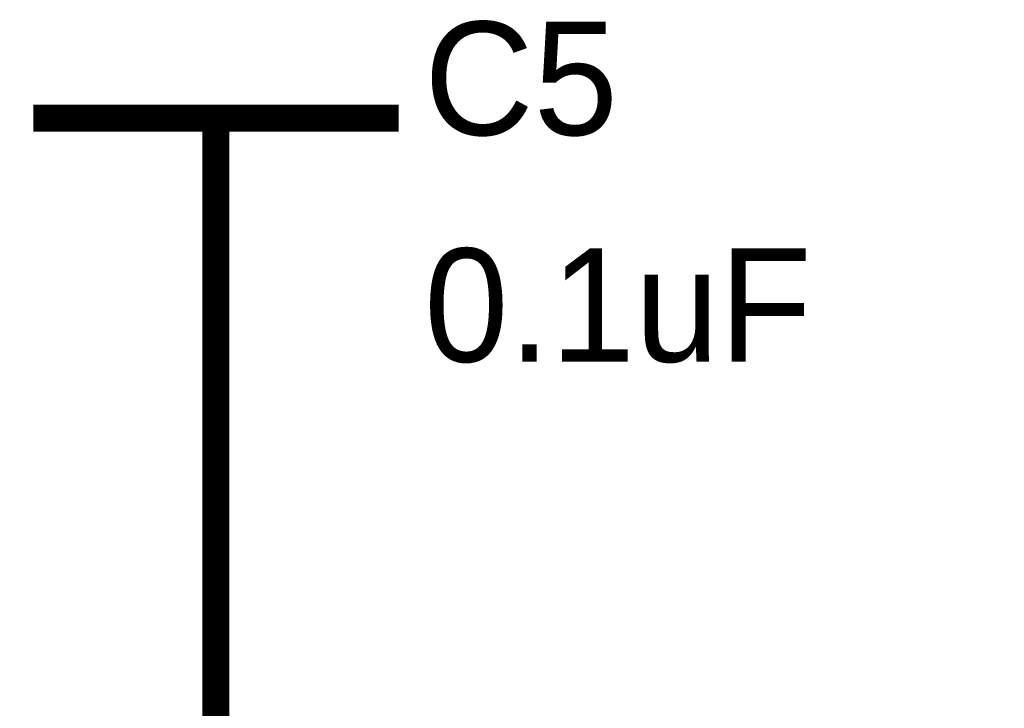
# Model space of a CAD drawing. Header units: inches. Extents: x 0 to 9.5, y -0.01 to 7.51.
# Tile 42 of 59: x 6.86 to 7.29, y 5.68 to 5.98. Entities that reach past the tile are written whole.
import ezdxf

# ---------------------------------------------------------------- set-up
doc = ezdxf.new("R2010")
doc.units = ezdxf.units.IN
doc.header["$MEASUREMENT"] = 0
doc.layers.add('Sheet', color=255, linetype='Continuous')

msp = doc.modelspace()

# ---------------------------------------------------------------- linework, layer by layer
at = {"layer": 'Sheet'}
for points in [[(6.86965, 5.93998, 0.0118, 0.0118, 0), (7.02955, 5.93998, 0.0118, 0.0118, 0)], [(6.9496, 5.93998, 0.0118, 0.0118, 0), (6.9496, 5.83953, 0.0118, 0.0118, 0)], [(6.9496, 5.83953, 0.0118, 0.0118, 0), (6.9496, 5.6498, 0.0118, 0.0118, 0), (7.39894, 5.6498, 0.0118, 0.0118, 0), (7.79932, 5.6498, 0.0118, 0.0118, 0), (8.19908, 5.6498, 0.0118, 0.0118, 0), (8.19908, 5.83953, 0.0118, 0.0118, 0)]]:
    msp.add_lwpolyline(points, format="xyseb", dxfattribs=at)

# ---------------------------------------------------------------- texts
for s, p in [('C5', (7.04071, 5.93254)), ('0.1uF', (7.04071, 5.83333))]:
    msp.add_text(s, height=0.049603, dxfattribs=at).set_placement(p)

doc.saveas('drawing.dxf')
